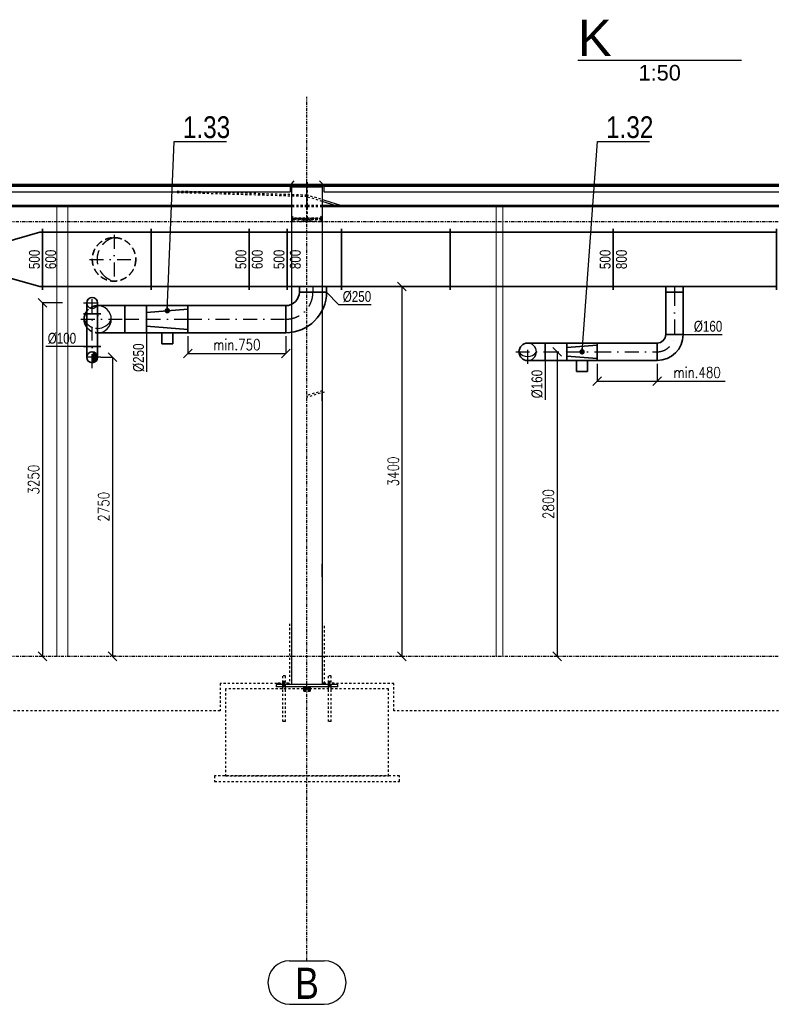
# Model space of a CAD drawing. Header units: millimetres. Extents: x 161070 to 520640, y 9197 to 248394.
# Tile 29 of 137: x 191254 to 198168, y 70133 to 79187. Entities that reach past the tile are written whole.
import ezdxf
from ezdxf.enums import TextEntityAlignment as Align

# ---------------------------------------------------------------- set-up
doc = ezdxf.new("R2010")
doc.units = ezdxf.units.MM
doc.header["$LTSCALE"] = 10
for name, pattern in [('DASHDOT', [25.4, 12.7, -6.35, 0, -6.35]), ('DASHED', [19.05, 12.7, -6.35]), ('DXK_LINE_DOT2', [3.9198, 1.9599, -1.9599]), ('DXK_LINE_DOT3', [5.9187, 2.979, -0.9799, 0.9799, -0.9799])]:
    doc.linetypes.add(name, pattern=pattern)
doc.layers.get('Defpoints').update_dxf_attribs({"color": 252})
for name, color, linetype, lineweight in [('VZT Odvod', 5, 'Continuous', 35), ('VZT Privod', 6, 'Continuous', 35), ('VZT-koty', 4, 'Continuous', 25)]:
    doc.layers.add(name, color=color, linetype=linetype, lineweight=lineweight)
doc.layers.add('VZT Privod-pozice_odkaz', color=7, linetype='Continuous')
doc.layers.add('VZT Privod-pozice_text', color=7, linetype='Continuous')
doc.styles.add('Arial', font='arial.ttf')
doc.styles.add('Arial Narrow', font='ARIALN.TTF', dxfattribs={"height": 0.2})
doc.styles.add('Romans', font='romans.shx', dxfattribs={"width": 0.8})
doc.styles.get("Standard").update_dxf_attribs({"font": 'ic-simplex.shx', "width": 0.8})
doc.dimstyles.new('CADKON', dxfattribs={"dimscale": 50, "dimtxt": 2.5, "dimasz": 2.5, "dimexe": 1.8, "dimexo": 5, "dimgap": 0.6, "dimtad": 1, "dimrnd": 1, "dimtxsty": 'Standard', "dimblk1": 'ARCHTICK', "dimblk2": 'ARCHTICK', "dimsah": 1, "dimcen": 2.5, "dimadec": 1, "dimazin": 2, "dimtfac": 1, "dimtdec": 4, "dimtix": 1, "dimtmove": 1, "dimatfit": 3, "dimldrblk": 'OPEN30', "dimfxl": 5, "dimtolj": 1, "dimarcsym": 0})
doc.dimstyles.new('Standa 50', dxfattribs={"dimtxt": 100, "dimasz": 80, "dimexe": 0, "dimexo": 30, "dimgap": 30, "dimtad": 1, "dimdec": 0, "dimrnd": 1, "dimdsep": 46, "dimtxsty": 'Romans', "dimblk": 'OBLIQUE', "dimcen": 0, "dimclrd": 256, "dimclre": 256, "dimclrt": 256, "dimadec": 0, "dimazin": 0, "dimtfac": 1, "dimtdec": 0, "dimtofl": 0, "dimtmove": 0, "dimatfit": 3, "dimldrblk": 'OBLIQUE', "dimfxl": 1, "dimtvp": 1.1, "dimtolj": 1, "dimlwd": -1, "dimlwe": -1, "dimarcsym": 0})

# ---------------------------------------------------------------- blocks, each defined once
blk = doc.blocks.new('*U2449')
at = {"color": 0, "linetype": 'ByBlock'}
for p, q in [((0, 500), (0, 530)), ((1500, 500), (0, 500)), ((0, 500), (0, 0)), ((1500, 500), (1500, 530)), ((1500, 0), (1500, 500)), ((0, 0), (1500, 0)), ((0, 0), (0, -30)), ((1500, 0), (1500, -30))]:
    blk.add_line(p, q, dxfattribs=at)
blk = doc.blocks.new('*U2567')
at = {"color": 0, "linetype": 'ByBlock'}
for p, q in [((0, 500), (0, 530)), ((1000, 500), (0, 500)), ((0, 500), (0, 0)), ((1000, 500), (1000, 530)), ((1000, 0), (1000, 500)), ((0, 0), (1000, 0)), ((0, 0), (0, -30)), ((1000, 0), (1000, -30))]:
    blk.add_line(p, q, dxfattribs=at)
blk = doc.blocks.new('*U2568')
at = {"color": 0, "linetype": 'ByBlock'}
for p, q in [((0, 500), (0, 530)), ((500, 500), (0, 500)), ((0, 500), (0, 0)), ((500, 500), (500, 530)), ((500, 0), (500, 500)), ((0, 0), (500, 0)), ((0, 0), (0, -30)), ((500, 0), (500, -30))]:
    blk.add_line(p, q, dxfattribs=at)
blk = doc.blocks.new('*U2627', base_point=(350, 500))
at = {"color": 0, "linetype": 'ByBlock', "lineweight": -2}
for p, q in [((0, 500), (0, 530)), ((0, 0), (0, 500)), ((0, 500), (350, 500)), ((0, 500), (0, 500)), ((350, 500), (350, 530)), ((350, 500), (350, 0)), ((350, 500), (350, 500)), ((0, 0), (0, 0)), ((0, 0), (0, -30)), ((350, 0), (0, 0)), ((350, 0), (350, -30)), ((350, 0), (350, 0))]:
    blk.add_line(p, q, dxfattribs=at)
blk = doc.blocks.new('*U2628', base_point=(900, 0))
at = {"color": 0, "linetype": 'ByBlock'}
for p, q in [((0, 500), (0, 530)), ((900, 500), (0, 500)), ((0, 500), (0, 0)), ((900, 500), (900, 530)), ((900, 0), (900, 500)), ((0, 0), (900, 0)), ((0, 0), (0, -30)), ((900, 0), (900, -30))]:
    blk.add_line(p, q, dxfattribs=at)
blk = doc.blocks.new('*U2629')
at = {"color": 0, "linetype": 'ByBlock'}
for p, q in [((0, 500), (0, 530)), ((1000, 500), (0, 500)), ((0, 500), (0, 0)), ((1000, 500), (1000, 530)), ((1000, 0), (1000, 500)), ((0, 0), (1000, 0)), ((0, 0), (0, -30)), ((1000, 0), (1000, -30))]:
    blk.add_line(p, q, dxfattribs=at)
blk = doc.blocks.new('*U2700')
at = {"color": 0, "linetype": 'ByBlock', "lineweight": -2}
for p, q in [((0, 250), (0, 280)), ((25, 250), (0, 250)), ((0, 250), (0, -250)), ((0, 250), (0, 250)), ((25, 250), (375, 150)), ((375, 150), (400, 150)), ((400, 150), (400, 180)), ((400, 150), (400, -150)), ((400, 150), (400, 150)), ((375, -150), (25, -250)), ((375, -150), (400, -150)), ((400, -150), (400, -180)), ((400, -150), (400, -150)), ((25, -250), (0, -250)), ((0, -250), (0, -280)), ((0, -250), (0, -250))]:
    blk.add_line(p, q, dxfattribs=at)
blk = doc.blocks.new('_OBLIQUE')
at = {"color": 0, "linetype": 'ByBlock'}
blk.add_line((-0.5, -0.5), (0.5, 0.5), dxfattribs=at)
blk = doc.blocks.new('*D2788')
at = {"layer": 'Defpoints', "color": 0}
for p in [(191677.1, 76582.7), (191463.2, 73332.7), (191463.2, 73332.7)]:
    blk.add_point(p, dxfattribs=at)
at = {"layer": 'VZT-koty'}
for p, q in [((191647.1, 76582.7), (191463.2, 76582.7)), ((191463.2, 76582.7), (191463.2, 73332.7)), ((191433.2, 73332.7), (191463.2, 73332.7))]:
    blk.add_line(p, q, dxfattribs=at)
at = {"layer": 'VZT-koty', "xscale": 80, "yscale": 80, "zscale": 80}
for p, rotation in [((191463.2, 76582.7), 90), ((191463.2, 73332.7), 270)]:
    blk.add_blockref('_OBLIQUE', p, dxfattribs=dict(at, rotation=rotation))
at = {"layer": 'VZT-koty', "insert": (191383.2, 74957.7), "char_height": 100, "attachment_point": 5, "rotation": 90, "style": 'Romans'}
blk.add_mtext('\\A1;3250', dxfattribs=at)
blk = doc.blocks.new('*D2789')
at = {"layer": 'Defpoints', "color": 0}
for p in [(191971.1, 76082.7), (192107.8, 73332.7), (192107.8, 73332.7)]:
    blk.add_point(p, dxfattribs=at)
at = {"layer": 'VZT-koty'}
for p, q in [((192001.1, 76082.7), (192107.8, 76082.7)), ((192107.8, 76082.7), (192107.8, 73332.7)), ((192137.8, 73332.7), (192107.8, 73332.7))]:
    blk.add_line(p, q, dxfattribs=at)
at = {"layer": 'VZT-koty', "xscale": 80, "yscale": 80, "zscale": 80}
for p, rotation in [((192107.8, 76082.7), 90), ((192107.8, 73332.7), 270)]:
    blk.add_blockref('_OBLIQUE', p, dxfattribs=dict(at, rotation=rotation))
at = {"layer": 'VZT-koty', "insert": (192027.8, 74707.7), "char_height": 100, "attachment_point": 5, "rotation": 90, "style": 'Romans'}
blk.add_mtext('\\A1;2750', dxfattribs=at)
blk = doc.blocks.new('*U3053', base_point=(0, 160))
at = {"color": 0, "lineweight": -2}
for p, q in [((0, 240), (0, 80)), ((0, 240), (0, 240)), ((0, 80), (0, 80)), ((80, 0), (240, 0)), ((80, 0), (80, 0)), ((240, 0), (240, 0))]:
    blk.add_line(p, q, dxfattribs=at)
at = {"color": 2, "linetype": 'DASHDOT', "lineweight": 25}
for p, q in [((0, 160), (0, 160)), ((160, 0), (160, 0))]:
    blk.add_line(p, q, dxfattribs=at)
at = {"color": 0, "lineweight": -2}
for radius in [240, 80]:
    blk.add_arc((0, 0), radius, 0, 90, dxfattribs=at)
at = {"color": 2, "linetype": 'DASHDOT', "lineweight": 25}
blk.add_arc((0, 0), 160, 0, 90, dxfattribs=at)
blk = doc.blocks.new('*U3054', base_point=(50, 160))
at = {"color": 0, "linetype": 'ByBlock', "lineweight": -2}
for p, q in [((0, 160), (0, 0)), ((50, 160), (0, 160)), ((50, 0), (50, 160)), ((0, 0), (50, 0))]:
    blk.add_line(p, q, dxfattribs=at)
at = {"color": 2, "linetype": 'DASHDOT', "lineweight": 25}
blk.add_line((0, 80), (50, 80), dxfattribs=at)
blk = doc.blocks.new('*U3056', base_point=(550, 160))
at = {"color": 0, "linetype": 'ByBlock', "lineweight": -2}
for p, q in [((0, 160), (0, 0)), ((550, 160), (0, 160)), ((550, 0), (550, 160)), ((0, 0), (550, 0))]:
    blk.add_line(p, q, dxfattribs=at)
at = {"color": 2, "linetype": 'DASHDOT', "lineweight": 25}
blk.add_line((0, 80), (550, 80), dxfattribs=at)
blk = doc.blocks.new('*U3058', base_point=(200, 160))
at = {"color": 0, "linetype": 'ByBlock', "lineweight": -2}
for p, q in [((0, 160), (0, 0)), ((200, 160), (0, 160)), ((200, 0), (200, 160)), ((0, 0), (200, 0))]:
    blk.add_line(p, q, dxfattribs=at)
at = {"color": 2, "linetype": 'DASHDOT', "lineweight": 25}
blk.add_line((0, 80), (200, 80), dxfattribs=at)
blk = doc.blocks.new('*U3059', base_point=(80, 0))
at = {"color": 2, "linetype": 'DASHDOT', "lineweight": 25}
for p, q in [((0, 270), (0, 0)), ((-110, 160), (110, 160))]:
    blk.add_line(p, q, dxfattribs=at)
at = {"color": 0, "linetype": 'ByBlock', "lineweight": -2}
for p, q in [((-80, 0), (-80, 160)), ((80, 0), (80, 160)), ((-80, 0), (80, 0))]:
    blk.add_line(p, q, dxfattribs=at)
blk.add_arc((0, 160), 80, 0, 180, dxfattribs=at)
at = {"color": 2, "lineweight": 25}
for centre, radius, start, end in [((50, 160), 94.3, 122.00538, 237.99462), ((0, 160), 80, 180, 0)]:
    blk.add_arc(centre, radius, start, end, dxfattribs=at)
blk = doc.blocks.new('*U3060', base_point=(0, 125))
at = {"color": 0, "lineweight": -2}
for p, q in [((0, 375), (0, 125)), ((0, 375), (0, 375)), ((0, 125), (0, 125)), ((125, 0), (375, 0)), ((125, 0), (125, 0)), ((375, 0), (375, 0))]:
    blk.add_line(p, q, dxfattribs=at)
at = {"color": 2, "linetype": 'DASHDOT', "lineweight": 25}
for p, q in [((0, 250), (0, 250)), ((250, 0), (250, 0))]:
    blk.add_line(p, q, dxfattribs=at)
at = {"color": 0, "lineweight": -2}
for radius in [375, 125]:
    blk.add_arc((0, 0), radius, 0, 90, dxfattribs=at)
at = {"color": 2, "linetype": 'DASHDOT', "lineweight": 25}
blk.add_arc((0, 0), 250, 0, 90, dxfattribs=at)
blk = doc.blocks.new('*U3062', base_point=(900, 250))
at = {"color": 0, "linetype": 'ByBlock', "lineweight": -2}
for p, q in [((0, 250), (0, 0)), ((900, 250), (0, 250)), ((900, 0), (900, 250)), ((0, 0), (900, 0))]:
    blk.add_line(p, q, dxfattribs=at)
at = {"color": 2, "linetype": 'DASHDOT', "lineweight": 25}
blk.add_line((0, 125), (900, 125), dxfattribs=at)
blk = doc.blocks.new('*U3063', base_point=(200, 250))
at = {"color": 0, "linetype": 'ByBlock', "lineweight": -2}
for p, q in [((0, 250), (0, 0)), ((200, 250), (0, 250)), ((200, 0), (200, 250)), ((0, 0), (200, 0))]:
    blk.add_line(p, q, dxfattribs=at)
at = {"color": 2, "linetype": 'DASHDOT', "lineweight": 25}
blk.add_line((0, 125), (200, 125), dxfattribs=at)
blk = doc.blocks.new('*U3065', base_point=(-125, 0))
at = {"color": 0, "linetype": 'ByBlock', "lineweight": -2}
for p, q in [((-125, 380), (-125, 0)), ((125, 380), (-125, 380)), ((-62.5, 380), (-93.75, 0)), ((62.5, 380), (93.75, 0)), ((125, 0), (125, 380)), ((225, 240), (125, 240)), ((125, 240), (125, 140)), ((225, 140), (225, 240)), ((125, 140), (225, 140)), ((-125, 0), (125, 0))]:
    blk.add_line(p, q, dxfattribs=at)
at = {"color": 2, "linetype": 'DASHDOT', "lineweight": 25}
blk.add_line((0, 380), (0, 0), dxfattribs=at)
blk = doc.blocks.new('*D3230')
at = {"layer": 'Defpoints', "color": 0}
for p in [(194775.2, 76732.7), (194770.6, 73332.7), (194775.2, 73332.7)]:
    blk.add_point(p, dxfattribs=at)
at = {"layer": 'VZT-koty'}
for p, q in [((194745.2, 76732.7), (194770.6, 76732.7)), ((194770.6, 76732.7), (194770.6, 73332.7)), ((194745.2, 73332.7), (194770.6, 73332.7))]:
    blk.add_line(p, q, dxfattribs=at)
at = {"layer": 'VZT-koty', "xscale": 80, "yscale": 80, "zscale": 80}
for p, rotation in [((194770.6, 76732.7), 90), ((194770.6, 73332.7), 270)]:
    blk.add_blockref('_OBLIQUE', p, dxfattribs=dict(at, rotation=rotation))
at = {"layer": 'VZT-koty', "insert": (194690.6, 75032.7), "char_height": 100, "attachment_point": 5, "rotation": 90, "style": 'Romans'}
blk.add_mtext('\\A1;3400', dxfattribs=at)
blk = doc.blocks.new('*D3231')
at = {"layer": 'Defpoints', "color": 0}
for p in [(196209.7, 76132.7), (196197.9, 73332.7), (196202.9, 73332.7)]:
    blk.add_point(p, dxfattribs=at)
at = {"layer": 'VZT-koty'}
for p, q in [((196179.7, 76132.7), (196197.9, 76132.7)), ((196197.9, 76132.7), (196197.9, 73332.7)), ((196172.9, 73332.7), (196197.9, 73332.7))]:
    blk.add_line(p, q, dxfattribs=at)
at = {"layer": 'VZT-koty', "xscale": 80, "yscale": 80, "zscale": 80}
for p, rotation in [((196197.9, 76132.7), 90), ((196197.9, 73332.7), 270)]:
    blk.add_blockref('_OBLIQUE', p, dxfattribs=dict(at, rotation=rotation))
at = {"layer": 'VZT-koty', "insert": (196117.9, 74732.7), "char_height": 100, "attachment_point": 5, "rotation": 90, "style": 'Romans'}
blk.add_mtext('\\A1;2800', dxfattribs=at)
blk = doc.blocks.new('*D3232')
at = {"layer": 'Defpoints', "color": 0}
for p in [(196567.3, 76052.7), (197117.3, 76052.7), (197117.3, 75862.9)]:
    blk.add_point(p, dxfattribs=at)
at = {"layer": 'VZT-koty'}
for p, q in [((196567.3, 76022.7), (196567.3, 75862.9)), ((197117.3, 76022.7), (197117.3, 75862.9)), ((196567.3, 75862.9), (197117.3, 75862.9)), ((197117.3, 75862.9), (197744.6, 75862.9))]:
    blk.add_line(p, q, dxfattribs=at)
at = {"layer": 'VZT-koty', "xscale": 80, "yscale": 80, "zscale": 80, "rotation": 180}
blk.add_blockref('_OBLIQUE', (196567.3, 75862.9), dxfattribs=at)
at = {"layer": 'VZT-koty', "xscale": 80, "yscale": 80, "zscale": 80}
blk.add_blockref('_OBLIQUE', (197117.3, 75862.9), dxfattribs=at)
at = {"layer": 'VZT-koty', "insert": (197486, 75942.9), "char_height": 100, "attachment_point": 5, "style": 'Romans'}
blk.add_mtext('\\A1;\\A1;\\A1;min.480', dxfattribs=at)
blk = doc.blocks.new('*U3061', base_point=(0, 125))
at = {"color": 0, "linetype": 'ByBlock', "lineweight": -2}
for p, q in [((0, 250), (0, 0)), ((50, 250), (0, 250)), ((50, 0), (50, 250)), ((0, 0), (50, 0))]:
    blk.add_line(p, q, dxfattribs=at)
at = {"color": 2, "linetype": 'DASHDOT', "lineweight": 25}
blk.add_line((0, 125), (50, 125), dxfattribs=at)
blk = doc.blocks.new('*D3233')
at = {"layer": 'Defpoints', "color": 0}
for p in [(192802.3, 76307.7), (193702.3, 76307.7), (193702.3, 76117.9)]:
    blk.add_point(p, dxfattribs=at)
at = {"layer": 'VZT-koty'}
for p, q in [((192802.3, 76277.7), (192802.3, 76117.9)), ((193702.3, 76277.7), (193702.3, 76117.9)), ((192802.3, 76117.9), (193702.3, 76117.9))]:
    blk.add_line(p, q, dxfattribs=at)
at = {"layer": 'VZT-koty', "xscale": 80, "yscale": 80, "zscale": 80, "rotation": 180}
blk.add_blockref('_OBLIQUE', (192802.3, 76117.9), dxfattribs=at)
at = {"layer": 'VZT-koty', "xscale": 80, "yscale": 80, "zscale": 80}
blk.add_blockref('_OBLIQUE', (193702.3, 76117.9), dxfattribs=at)
at = {"layer": 'VZT-koty', "insert": (193252.3, 76197.9), "char_height": 100, "attachment_point": 5, "style": 'Romans'}
blk.add_mtext('\\A1;\\A1;\\A1;\\A1;min.750', dxfattribs=at)
blk = doc.blocks.new('*U3235', base_point=(0, 100))
at = {"transparency": 33554661}
for points in [[(50, -350, -0.236068), (50, -400), (100, -400, 0.414214)], [(100, -400), (50, -400, -0.236068), (50, -450, 0.414214)]]:
    blk.add_hatch(color=7, dxfattribs=at).paths.add_polyline_path(points)
at = {"color": 2, "linetype": 'DASHDOT', "lineweight": 25}
for p, q in [((-30, 100), (130, 100)), ((130, -400), (-50, -400))]:
    blk.add_line(p, q, dxfattribs=at)
at = {"color": 0, "linetype": 'ByBlock', "lineweight": -2}
for p, q in [((0, 0), (0, 100)), ((100, 0), (100, 100)), ((-30, 0), (130, 0)), ((130, -300), (-30, -300)), ((0, -300), (0, -400)), ((100, -300), (100, -400))]:
    blk.add_line(p, q, dxfattribs=at)
at = {"color": 2, "linetype": 'DASHDOT', "lineweight": 25}
blk.add_lwpolyline([(50, -500), (50, 250)], dxfattribs=at)
at = {"color": 0, "linetype": 'ByBlock', "lineweight": -2}
for points in [[(0, -300), (0, 0)], [(100, -300), (100, 0)]]:
    blk.add_lwpolyline(points, dxfattribs=at)
blk.add_circle((50, -400), 50, dxfattribs=at)
blk.add_arc((50, 100), 50, 0, 180, dxfattribs=at)
at = {"color": 2, "linetype": 'DASHED', "lineweight": 25}
blk.add_arc((50, 100), 50, 180, 0, dxfattribs=at)
at = {"color": 7}
blk.add_solid([(50, -450), (50, -450), (50, -450)], dxfattribs=at)
blk = doc.blocks.new('*U3236', base_point=(125, 0))
at = {"color": 2, "linetype": 'DASHDOT', "lineweight": 25}
for p, q in [((0, 405), (0, 0)), ((-155, 250), (155, 250))]:
    blk.add_line(p, q, dxfattribs=at)
at = {"color": 0, "linetype": 'ByBlock', "lineweight": -2}
for p, q in [((-125, 0), (-125, 250)), ((125, 0), (125, 250)), ((-125, 0), (125, 0))]:
    blk.add_line(p, q, dxfattribs=at)
for start, end in [(54.04527, 125.95473), (179.45676, 180), (0, 0.54324)]:
    blk.add_arc((0, 250), 125, start, end, dxfattribs=at)
at = {"color": 2, "lineweight": 25}
for centre, radius, start, end in [((50, 250), 134.6, 111.80141, 131.27219), ((0, 250), 125, 180, 0), ((50, 250), 134.6, 179.49562, 248.19859)]:
    blk.add_arc(centre, radius, start, end, dxfattribs=at)
at = {"color": 2, "linetype": 'DASHED', "lineweight": -2, "ltscale": 0.5}
for start, end in [(125.95473, 179.45676), (0.54324, 54.04527)]:
    blk.add_arc((0, 250), 125, start, end, dxfattribs=at)
at = {"color": 2, "linetype": 'DASHED', "lineweight": 25, "ltscale": 0.5}
blk.add_arc((50, 250), 134.6, 131.27219, 179.49562, dxfattribs=at)
blk = doc.blocks.new('*U3302', base_point=(0, 80))
at = {"color": 0, "linetype": 'ByBlock', "lineweight": -2}
for p, q in [((0, 160), (0, 0)), ((390, 160), (0, 160)), ((390, 0), (390, 160)), ((0, 0), (390, 0))]:
    blk.add_line(p, q, dxfattribs=at)
at = {"color": 2, "linetype": 'DASHDOT', "lineweight": 25}
blk.add_line((0, 80), (390, 80), dxfattribs=at)
blk = doc.blocks.new('*U2632')
at = {"color": 2, "linetype": 'DASHDOT', "lineweight": 25}
for p, q in [((0, 225), (0, -225)), ((-225, 0), (225, 0))]:
    blk.add_line(p, q, dxfattribs=at)
at = {"color": 2, "linetype": 'DASHED', "lineweight": -2, "ltscale": 0.5}
blk.add_circle((0, 0), 200, dxfattribs=at)
at = {"color": 2, "linetype": 'DASHED', "lineweight": 25}
blk.add_arc((50, 0), 206.2, 104.03624, 255.96376, dxfattribs=at)
blk = doc.blocks.new('_ArchTick')
at = {"color": 0, "const_width": 0.15}
blk.add_lwpolyline([(-0.5, -0.5), (0.5, 0.5)], dxfattribs=at)
blk = doc.blocks.new('*U3057', base_point=(0, 140))
at = {"color": 0, "linetype": 'ByBlock', "lineweight": -2}
for p, q in [((-80, 280), (-80, 0)), ((80, 280), (-80, 280)), ((-40, 280), (-60, 0)), ((40, 280), (60, 0)), ((80, 0), (80, 280)), ((180, 190), (80, 190)), ((80, 190), (80, 90)), ((180, 90), (180, 190)), ((-80, 0), (80, 0)), ((80, 90), (180, 90))]:
    blk.add_line(p, q, dxfattribs=at)
at = {"color": 2, "linetype": 'DASHDOT', "lineweight": 25}
blk.add_line((0, 280), (0, 0), dxfattribs=at)

msp = doc.modelspace()

# ---------------------------------------------------------------- linework, layer by layer
at = {"color": 252, "linetype": 'Continuous'}
for p, q in [((196388.7, 78815.2), (197893.8, 78815.2)), ((193757.2, 77682.1), (193780.7, 77704.3)), ((194037.2, 77682.1), (194013.6, 77704.3)), ((193897.2, 77671.3), (188397.2, 77671.3)), ((193897.2, 77664.9), (188397.2, 77664.9)), ((193757.2, 77656.4), (188537.2, 77656.4)), ((188552.2, 77654.8), (193742.2, 77654.8)), ((188552.2, 77604.8), (193742.2, 77604.8)), ((193742.2, 77656.4), (193742.2, 77604.8)), ((193757.2, 77682.1), (193757.2, 77651.9)), ((193757.2, 77663.9), (194037.2, 77663.9)), ((193757.2, 77651.9), (193757.2, 77651.3)), ((193757.2, 77651.9), (194037.2, 77651.9)), ((193757.2, 73072.7), (193757.2, 77651.3)), ((193757.2, 77651.3), (194037.2, 77651.3)), ((199897.2, 77671.3), (193897.2, 77671.3)), ((193897.2, 77671.3), (193897.2, 77664.9)), ((193897.2, 77664.9), (193897.2, 77671.3)), ((199897.2, 77664.9), (193897.2, 77664.9)), ((194037.2, 77651.9), (194037.2, 77682.1)), ((199757.2, 77656.4), (194037.2, 77656.4)), ((194037.2, 77651.9), (194037.2, 73072.7)), ((194052.2, 77656.4), (194052.2, 77604.8)), ((194052.2, 77654.8), (199742.2, 77654.8)), ((194052.2, 77604.8), (199742.2, 77604.8)), ((194164.1, 77476.6), (194037.2, 77515.6)), ((194218.5, 77476.6), (194061.3, 77525)), ((193757.2, 77476.8), (188537.2, 77476.8)), ((193757.2, 77473.8), (188537.2, 77473.8)), ((193757.2, 77465.3), (188537.2, 77465.3)), ((194163.4, 77476.8), (194037.2, 77476.8)), ((199757.2, 77473.8), (194037.2, 77473.8)), ((199757.2, 77465.3), (194037.2, 77465.3)), ((199576.5, 77476.8), (194217.9, 77476.8)), ((193757.2, 75682.7), (193757.2, 75762.7)), ((194037.2, 75682.7), (194037.2, 75762.7)), ((194037.2, 74062.7), (194037.2, 74182.7)), ((194182.2, 73072.7), (193612.2, 73072.7)), ((193612.2, 73072.7), (193612.2, 73052.7)), ((193627.2, 73072.7), (193627.2, 73082.7)), ((193677.2, 73072.7), (193677.2, 73082.7)), ((193727.2, 73072.7), (193727.2, 73082.7)), ((194057.2, 73084.7), (194047.2, 73084.7)), ((194047.2, 73072.7), (194047.2, 73084.7)), ((194097.2, 73072.7), (194097.2, 73082.7)), ((194147.2, 73072.7), (194147.2, 73082.7)), ((194182.2, 73052.7), (194182.2, 73072.7)), ((193867.2, 73052.7), (193612.2, 73052.7)), ((193675.2, 73032.7), (193675.2, 73052.7)), ((193699.2, 73032.7), (193699.2, 73052.7)), ((193867.2, 73042.7), (193867.2, 73052.7)), ((193867.2, 73052.7), (193927.2, 73052.7)), ((193927.2, 73042.7), (193867.2, 73042.7)), ((193867.2, 73034.7), (193867.2, 73042.7)), ((193867.2, 73042.7), (193927.2, 73042.7)), ((193867.2, 73032.7), (193867.2, 73034.7)), ((193867.2, 73034.7), (193927.2, 73034.7)), ((193927.2, 73034.7), (193867.2, 73034.7)), ((194182.2, 73052.7), (193927.2, 73052.7)), ((193927.2, 73052.7), (193927.2, 73042.7)), ((193927.2, 73042.7), (193927.2, 73034.7)), ((193927.2, 73032.7), (193927.2, 73034.7)), ((194095.2, 73032.7), (194095.2, 73052.7)), ((194119.2, 73032.7), (194119.2, 73052.7)), ((193737.7, 70532.7), (194056.6, 70532.7)), ((193737.7, 70132.7), (194056.6, 70132.7))]:
    msp.add_line(p, q, dxfattribs=at)
at = {"color": 252, "linetype": 'DXK_LINE_DOT3'}
for p, q in [((193897.2, 70532.7), (193897.2, 78477.7)), ((186897.2, 77332.7), (208897.7, 77332.7)), ((186897.2, 73332.7), (208897.7, 73332.7))]:
    msp.add_line(p, q, dxfattribs=at)
at = {"color": 252, "linetype": 'DXK_LINE_DOT2'}
for p, q in [((193893.2, 77692.3), (193893.2, 77362.1)), ((193901.2, 77362.1), (193901.2, 77692.3)), ((188552.2, 77658), (193742.2, 77658)), ((192702.5, 77612.1), (193897.4, 77576.3)), ((193897, 77560.3), (192702.5, 77596.1)), ((193742.2, 77658), (193742.2, 77656.4)), ((194037.2, 77668.7), (193757.2, 77668.7)), ((193757.2, 77668.7), (193757.2, 77667.9)), ((193757.2, 77667.9), (193757.2, 77651.9)), ((193757.2, 77667.9), (193893.2, 77667.9)), ((193897.2, 77656.4), (193757.2, 77656.4)), ((193893.2, 77652.2), (193757.2, 77652.2)), ((193893.2, 77668.7), (193901.2, 77668.7)), ((193893.2, 77667.9), (193893.2, 77652.2)), ((193897.2, 77664.9), (193897.2, 77465.3)), ((193897.2, 77465.3), (193897.2, 77664.9)), ((194037.2, 77656.4), (193897.2, 77656.4)), ((193901.2, 77652.2), (193901.2, 77667.9)), ((193901.2, 77667.9), (194037.2, 77667.9)), ((194037.2, 77652.2), (193901.2, 77652.2)), ((194037.2, 77652.2), (194037.2, 77668.7)), ((194037.2, 77652.2), (194037.2, 77651.9)), ((194052.2, 77658), (199742.2, 77658)), ((194052.2, 77658), (194052.2, 77656.4)), ((193893.8, 77568.3), (193894.3, 77572.3)), ((193894.2, 77564.3), (193893.8, 77568.3)), ((193895.3, 77561.4), (193894.2, 77564.3)), ((193894.3, 77572.3), (193895.7, 77575.2)), ((193899.5, 77574.7), (193894.8, 77559.4)), ((194037.2, 77515.6), (193894.8, 77559.4)), ((193897, 77560.3), (193895.3, 77561.4)), ((193895.7, 77575.2), (193897.4, 77576.3)), ((193898.7, 77561.4), (193897, 77560.3)), ((193897.4, 77576.3), (193899, 77575.2)), ((193900, 77564.3), (193898.7, 77561.4)), ((193899, 77575.2), (193900.2, 77572.3)), ((194061.3, 77525), (193899.5, 77574.7)), ((193900.5, 77568.3), (193900, 77564.3)), ((193900.2, 77572.3), (193900.5, 77568.3)), ((193897.2, 77476.8), (193757.2, 77476.8)), ((193897.2, 77473.8), (193757.2, 77473.8)), ((193897.2, 77465.3), (193757.2, 77465.3)), ((194037.2, 77476.8), (193897.2, 77476.8)), ((194037.2, 77473.8), (193897.2, 77473.8)), ((194037.2, 77465.3), (193897.2, 77465.3)), ((194217.9, 77476.8), (194163.4, 77476.8)), ((194200.9, 77465.3), (194164.1, 77476.6)), ((194255.4, 77465.3), (194218.5, 77476.6)), ((193757.2, 77364.7), (193779.3, 77385.6)), ((193757.2, 77364.7), (193757.2, 77350.1)), ((194037.2, 77362.1), (193757.2, 77362.1)), ((194037.2, 77350.1), (193757.2, 77350.1)), ((193762.9, 77333.6), (193762.9, 77361.1)), ((193762.9, 77361.1), (193867.2, 77361.1)), ((193867.2, 77345.5), (193762.9, 77345.5)), ((193762.9, 77333.6), (193867.2, 77333.6)), ((193867.2, 77361.1), (193892.9, 77359.5)), ((193892.9, 77347.2), (193867.2, 77345.5)), ((193867.2, 77333.6), (193867.2, 77345.5)), ((193867.2, 77333.6), (193892.9, 77335.2)), ((193892.9, 77335.2), (193892.9, 77359.5)), ((193893.2, 77362.1), (193901.2, 77362.1)), ((193901.5, 77359.5), (193927.2, 77361.1)), ((193901.5, 77335.2), (193901.5, 77359.5)), ((193927.2, 77345.5), (193901.5, 77347.2)), ((193901.5, 77335.2), (193927.2, 77333.6)), ((193927.2, 77361.1), (194031.5, 77361.1)), ((193927.2, 77333.6), (193927.2, 77345.5)), ((194031.5, 77345.5), (193927.2, 77345.5)), ((193927.2, 77333.6), (194031.5, 77333.6)), ((194037.2, 77364.7), (194015, 77385.6)), ((194031.5, 77333.6), (194031.5, 77361.1)), ((194037.2, 77350.1), (194037.2, 77364.7)), ((194037.2, 75774.1), (193894.8, 75730.3)), ((193894.8, 75730.3), (193899.5, 75715)), ((194054.5, 75762.7), (193899.5, 75715)), ((193737.2, 73632.7), (193737.2, 73082.7)), ((194057.2, 73082.7), (194057.2, 73632.7)), ((193737.2, 73082.7), (193097.2, 73082.7)), ((193097.2, 73082.7), (193097.2, 72832.7)), ((193727.2, 73084.7), (193627.2, 73084.7)), ((193627.2, 73082.7), (193627.2, 73084.7)), ((193727.2, 73072.7), (193627.2, 73072.7)), ((193699.2, 73152.7), (193675.2, 73152.7)), ((193675.2, 73052.7), (193675.2, 73152.7)), ((193677.2, 73082.7), (193677.2, 73084.7)), ((193687.2, 73048.7), (193687.2, 73108.7)), ((193687.2, 73052.7), (193687.2, 73072.7)), ((193699.2, 73052.7), (193699.2, 73152.7)), ((193727.2, 73082.7), (193727.2, 73084.7)), ((194037.2, 73072.7), (193757.2, 73072.7)), ((194147.2, 73072.7), (194047.2, 73072.7)), ((194147.2, 73084.7), (194057.2, 73084.7)), ((194697.2, 73082.7), (194057.2, 73082.7)), ((194119.2, 73152.7), (194095.2, 73152.7)), ((194095.2, 73052.7), (194095.2, 73152.7)), ((194097.2, 73082.7), (194097.2, 73084.7)), ((194107.2, 73048.7), (194107.2, 73108.7)), ((194107.2, 73052.7), (194107.2, 73072.7)), ((194119.2, 73052.7), (194119.2, 73152.7)), ((194147.2, 73082.7), (194147.2, 73084.7)), ((194697.2, 72832.7), (194697.2, 73082.7)), ((193147.2, 73032.7), (193147.2, 72232.7)), ((194647.2, 73032.7), (193147.2, 73032.7)), ((193675.2, 72732.7), (193675.2, 73032.7)), ((193699.2, 72732.7), (193699.2, 73032.7)), ((193927.2, 73052.7), (193867.2, 73052.7)), ((193867.2, 73029.7), (193867.2, 73032.7)), ((193927.2, 73029.7), (193867.2, 73029.7)), ((193867.2, 73024.7), (193867.2, 73029.7)), ((193867.2, 73029.7), (193927.2, 73029.7)), ((193927.2, 73024.7), (193867.2, 73024.7)), ((193867.2, 73021.7), (193867.2, 73024.7)), ((193867.2, 73024.7), (193927.2, 73024.7)), ((193927.2, 73021.7), (193867.2, 73021.7)), ((193867.2, 73018.7), (193867.2, 73021.7)), ((193867.2, 73021.7), (193927.2, 73021.7)), ((193927.2, 73018.7), (193867.2, 73018.7)), ((193867.2, 73016.7), (193867.2, 73018.7)), ((193867.2, 73018.7), (193927.2, 73018.7)), ((193867.2, 73014.7), (193867.2, 73016.7)), ((193867.2, 73016.7), (193927.2, 73016.7)), ((193927.2, 73016.7), (193867.2, 73016.7)), ((193927.2, 73014.7), (193867.2, 73014.7)), ((193867.2, 73013.7), (193867.2, 73014.7)), ((193867.2, 73014.7), (193927.2, 73014.7)), ((193927.2, 73013.7), (193867.2, 73013.7)), ((193867.2, 73012.7), (193867.2, 73013.7)), ((193867.2, 73013.7), (193927.2, 73013.7)), ((193927.2, 73012.7), (193867.2, 73012.7)), ((193927.2, 73029.7), (193927.2, 73032.7)), ((193927.2, 73029.7), (193927.2, 73024.7)), ((193927.2, 73024.7), (193927.2, 73021.7)), ((193927.2, 73021.7), (193927.2, 73018.7)), ((193927.2, 73018.7), (193927.2, 73016.7)), ((193927.2, 73016.7), (193927.2, 73014.7)), ((193927.2, 73014.7), (193927.2, 73013.7)), ((193927.2, 73013.7), (193927.2, 73012.7)), ((194095.2, 72732.7), (194095.2, 73032.7)), ((194119.2, 72732.7), (194119.2, 73032.7)), ((194647.2, 72232.7), (194647.2, 73032.7)), ((193097.2, 72832.7), (189197.2, 72832.7)), ((199097.2, 72832.7), (194697.2, 72832.7)), ((193699.2, 72732.7), (193675.2, 72732.7)), ((194119.2, 72732.7), (194095.2, 72732.7)), ((193047.2, 72232.7), (193047.2, 72182.7)), ((194747.2, 72232.7), (193047.2, 72232.7)), ((193047.2, 72182.7), (194747.2, 72182.7)), ((193147.2, 72232.7), (194647.2, 72232.7)), ((194747.2, 72182.7), (194747.2, 72232.7))]:
    msp.add_line(p, q, dxfattribs=at)
at = {"color": 252, "lineweight": 15}
for p, q in [((191597.2, 77465.3), (191597.2, 73332.7)), ((191698.4, 77465.3), (191698.4, 73332.7)), ((195637.2, 77465.3), (195637.2, 73332.7)), ((195697.2, 77465.3), (195697.2, 73332.7))]:
    msp.add_line(p, q, dxfattribs=at)
at = {"color": 252, "linetype": 'Continuous'}
for centre, start, end in [((193737.7, 70332.7), 90, 270), ((194056.6, 70332.7), 270, 90)]:
    msp.add_arc(centre, 200, start, end, dxfattribs=at)
at = {"layer": 'VZT-koty'}
for p, q in [((194077.3, 76682.7), (194186.3, 76566.8)), ((194186.3, 76566.8), (194487.8, 76566.8)), ((192422.3, 76307.7), (192422.3, 75947.7)), ((197357.3, 76292.7), (197717.3, 76292.7)), ((191841.1, 76182.7), (191495.7, 76182.7)), ((196087.3, 76052.7), (196087.3, 75692.7))]:
    msp.add_line(p, q, dxfattribs=at)

# ---------------------------------------------------------------- block references
at = {"layer": 'VZT Odvod', "rotation": 360}
msp.add_blockref('*U3235', (191871.1, 76582.7), dxfattribs=at)
at = {"layer": 'VZT Privod'}
for name, p, rotation in [('*U2700', (191464.6, 76982.7), 180), ('*U2629', (192464.6, 77232.7), 180), ('*U2628', (192464.6, 77232.7), 180), ('*U2627', (193364.6, 76732.7), 180), ('*U2568', (194214.6, 77232.7), 180), ('*U2567', (195214.6, 77232.7), 180), ('*U2449', (196714.6, 77232.7), 180), ('*U2449', (198214.6, 77232.7), 180), ('*U2632', (192122.2, 76982.7), 360), ('*U3061', (193952.3, 76732.7), 270), ('*U3054', (197357.3, 76682.7), 270), ('*U3060', (193827.3, 76682.7), 270), ('*U3302', (197277.3, 76682.7), 270), ('*U3236', (192222.3, 76557.7), 90), ('*U3063', (192422.3, 76557.7), 360), ('*U3062', (193702.3, 76557.7), 360), ('*U3059', (196087.3, 76212.7), 90), ('*U3053', (197277.3, 76292.7), 270), ('*U3058', (196287.3, 76212.7), 360), ('*U3056', (197117.3, 76212.7), 360)]:
    msp.add_blockref(name, p, dxfattribs=dict(at, rotation=rotation))
at = {"layer": 'VZT Privod', "xscale": -1, "rotation": 89.99999999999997}
for name, p in [('*U3065', (192802.3, 76557.7)), ('*U3057', (196427.3, 76132.7))]:
    msp.add_blockref(name, p, dxfattribs=at)

# ---------------------------------------------------------------- texts
at = {"color": 252, "linetype": 'Continuous'}
for s, height, style, p in [('K', 334.3, 'Arial', (196388.7, 78852.7)), ('1:50', 143.26, 'Arial', (196946.6, 78627.7)), ('B', 286.3, 'Arial Narrow', (193787.7, 70182.7))]:
    msp.add_text(s, height=height, dxfattribs=dict(at, style=style)).set_placement(p)
at = {"layer": 'VZT Privod-pozice_text', "color": 210, "insert": (192755.6, 78095.7), "char_height": 200, "width": 400.36, "attachment_point": 7, "style": 'Arial'}
msp.add_mtext('{\\W0.8;1.33}', dxfattribs=at)
at = {"layer": 'VZT Privod-pozice_text', "color": 210, "insert": (196648.4, 78095.7), "char_height": 200, "attachment_point": 7, "style": 'Arial'}
msp.add_mtext('\\W0.8\\H200.0\\C210;1.32', dxfattribs=at)
at = {"layer": 'VZT-koty', "width": 0.8}
for p in [(191439.6, 76982.7), (193339.6, 76982.7), (193689.6, 76982.7), (196689.6, 76982.7)]:
    msp.add_text('500', height=100, rotation=90, dxfattribs=at).set_placement(p, align=Align.CENTER)
for s, p in [('600', (191489.6, 76982.7)), ('600', (193389.6, 76982.7)), ('800', (193739.6, 76982.7)), ('800', (196739.6, 76982.7))]:
    msp.add_text(s, height=100, rotation=90, dxfattribs=at).set_placement(p, align=Align.TOP_CENTER)
for s, p in [('%%c250', (194487.8, 76591.8)), ('%%c160', (197717.3, 76317.7)), ('%%c100', (191773.8, 76207.7))]:
    msp.add_text(s, height=100, dxfattribs=at).set_placement(p, align=Align.RIGHT)
for s, p in [('%%c250', (192397.3, 75947.7)), ('%%c160', (196062.3, 75705.3))]:
    msp.add_text(s, height=100, rotation=90, dxfattribs=at).set_placement(p)

# ---------------------------------------------------------------- dimensions: what is measured, and where the dimension line sits
at = {"layer": 'VZT-koty'}
for base, p1, p2, picture, middle in [((194770.6, 73332.7), (194775.2, 76732.7), (194775.2, 73332.7), '*D3230', (194690.6, 75032.7)), ((196197.9, 73332.7), (196209.7, 76132.7), (196202.9, 73332.7), '*D3231', (196117.9, 74732.7))]:
    dim = msp.add_linear_dim(base=base, p1=p1, p2=p2, angle=90, dimstyle='Standa 50', dxfattribs=at)
    dim.commit()
    dim.dimension.update_dxf_attribs({"geometry": picture, "text_midpoint": middle})
at = {"layer": 'VZT-koty', "color": 252}
for base, p1, p2, picture, middle in [((191463.2, 73332.7), (191677.1, 76582.7), (191463.2, 73332.7), '*D2788', (191383.2, 74957.7)), ((192107.8, 73332.7), (191971.1, 76082.7), (192107.8, 73332.7), '*D2789', (192027.8, 74707.7))]:
    dim = msp.add_linear_dim(base=base, p1=p1, p2=p2, angle=90, dimstyle='Standa 50', dxfattribs=at)
    dim.commit()
    dim.dimension.update_dxf_attribs({"geometry": picture, "text_midpoint": middle})
at = {"layer": 'VZT-koty'}
for base, p1, p2, text, picture, middle in [((193702.3, 76117.9), (192802.3, 76307.7), (193702.3, 76307.7), '\\A1;\\A1;\\A1;min.750', '*D3233', (193252.3, 76117.9)), ((197117.3, 75862.9), (196567.3, 76052.7), (197117.3, 76052.7), '\\A1;\\A1;min.480', '*D3232', (197486, 75862.9))]:
    dim = msp.add_linear_dim(base=base, p1=p1, p2=p2, text=text, dimstyle='Standa 50', dxfattribs=at)
    dim.commit()
    dim.dimension.update_dxf_attribs({"geometry": picture, "text_midpoint": middle, "dimtype": 160})

# ---------------------------------------------------------------- leaders
at = {"layer": 'VZT Privod-pozice_odkaz', "color": 102, "annotation_type": 0, "has_hookline": 1, "hookline_direction": 0}
for points, text_width in [([(192612.3, 76510.8), (192675.6, 78065.7), (192725.6, 78065.7)], 400.2), ([(196427.3, 76132.7), (196568.4, 78065.7), (196618.4, 78065.7)], 398.4)]:
    msp.add_leader(points, dimstyle='CADKON', override={"dimscale": 50, "dimasz": 1, "dimgap": 0.6, "dimldrblk": 'Dot'}, dxfattribs=dict(at, text_width=text_width))

doc.saveas('drawing.dxf')
